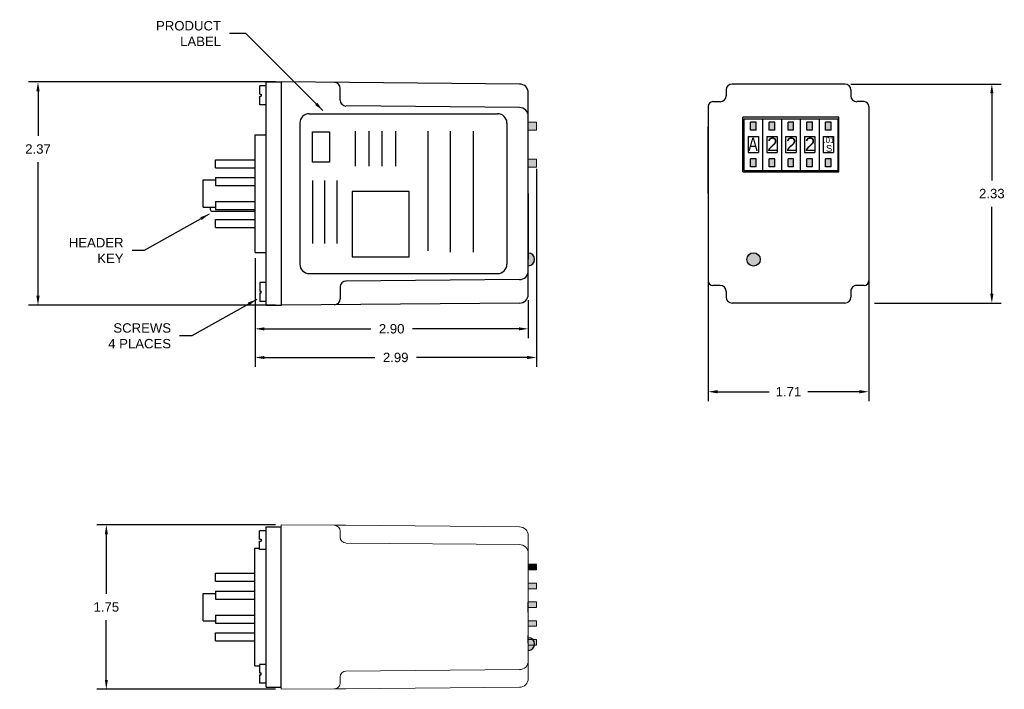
# Model space of a CAD drawing. Extents: x -11.8 to -1.4, y 4.7 to 11.8.
import ezdxf

# ---------------------------------------------------------------- set-up
doc = ezdxf.new("R2010")
doc.units = 0
doc.header["$LTSCALE"] = 0.5
doc.header["$MEASUREMENT"] = 0
doc.header["$PDMODE"] = 2
doc.header["$PDSIZE"] = 0.05
doc.linetypes.add('HIDDEN', pattern=[0.075, 0.05, -0.025])
doc.layers.get('0').update_dxf_attribs({"linetype": 'CONTINUOUS'})
doc.layers.get('DEFPOINTS').update_dxf_attribs({"linetype": 'CONTINUOUS'})
for name, color, linetype in [('ART', 7, 'CONTINUOUS'), ('CUTOUT', 254, 'CONTINUOUS'), ('DIM', 8, 'CONTINUOUS'), ('PARTS', 251, 'CONTINUOUS')]:
    doc.layers.add(name, color=color, linetype=linetype)
doc.styles.get("Standard").update_dxf_attribs({"font": 'ARIAL.TTF'})
doc.dimstyles.get("Standard").update_dxf_attribs({"dimtxt": 0.18, "dimasz": 0.18, "dimexe": 0.18, "dimexo": 0.0625, "dimgap": 0.09, "dimtad": 0, "dimtih": 1, "dimtoh": 1, "dimdec": 4, "dimzin": 0, "dimdsep": 46, "dimtxsty": 'STANDARD', "dimcen": 0.09, "dimadec": 0, "dimazin": 0, "dimtfac": 1, "dimtdec": 4, "dimtofl": 0, "dimtmove": 0, "dimatfit": 3, "dimfxl": 1, "dimtolj": 1, "dimtzin": 0, "dimarcsym": 0})

# ---------------------------------------------------------------- blocks, each defined once
blk = doc.blocks.new('*D1')
at = {"layer": 'DEFPOINTS', "color": 0}
for p in [(-4.515, 9.893), (-2.809, 9.893), (-2.809, 7.848)]:
    blk.add_point(p, dxfattribs=at)
at = {"layer": 'DIM', "color": 0, "lineweight": -2}
for p, q in [((-4.515, 9.83), (-4.515, 7.748)), ((-2.809, 9.83), (-2.809, 7.748)), ((-4.415, 7.848), (-3.868, 7.848)), ((-2.909, 7.848), (-3.457, 7.848))]:
    blk.add_line(p, q, dxfattribs=at)
at = {"layer": 'DIM', "color": 0}
for points in [[(-4.415, 7.865), (-4.415, 7.831), (-4.515, 7.848)], [(-2.909, 7.831), (-2.909, 7.865), (-2.809, 7.848)]]:
    blk.add_solid(points, dxfattribs=at)
at = {"layer": 'DIM', "color": 0, "insert": (-3.662, 7.848), "char_height": 0.1, "attachment_point": 5}
blk.add_mtext('\\A1;1.71', dxfattribs=at)
blk = doc.blocks.new('*D2')
at = {"layer": 'DEFPOINTS', "color": 0}
for p in [(-3.062, 11.12), (-2.809, 8.79), (-1.501, 8.79)]:
    blk.add_point(p, dxfattribs=at)
at = {"layer": 'DIM', "color": 0, "lineweight": -2}
for p, q in [((-3, 11.12), (-1.401, 11.12)), ((-1.501, 11.02), (-1.501, 10.096)), ((-1.501, 8.89), (-1.501, 9.814)), ((-2.747, 8.79), (-1.401, 8.79))]:
    blk.add_line(p, q, dxfattribs=at)
at = {"layer": 'DIM', "color": 0}
for points in [[(-1.484, 11.02), (-1.518, 11.02), (-1.501, 11.12)], [(-1.518, 8.89), (-1.484, 8.89), (-1.501, 8.79)]]:
    blk.add_solid(points, dxfattribs=at)
at = {"layer": 'DIM', "color": 0, "insert": (-1.501, 9.955), "char_height": 0.1, "attachment_point": 5}
blk.add_mtext('\\A1;2.33', dxfattribs=at)
blk = doc.blocks.new('*D3')
at = {"layer": 'DEFPOINTS', "color": 0}
for p in [(-9.052, 6.433), (-10.911, 4.683), (-9.052, 4.683)]:
    blk.add_point(p, dxfattribs=at)
at = {"layer": 'DIM', "color": 0, "lineweight": -2}
for p, q in [((-9.114, 6.433), (-11.011, 6.433)), ((-10.911, 6.333), (-10.911, 5.699)), ((-10.911, 4.783), (-10.911, 5.417)), ((-9.114, 4.683), (-11.011, 4.683))]:
    blk.add_line(p, q, dxfattribs=at)
at = {"layer": 'DIM', "color": 0}
for points in [[(-10.894, 6.333), (-10.927, 6.333), (-10.911, 6.433)], [(-10.927, 4.783), (-10.894, 4.783), (-10.911, 4.683)]]:
    blk.add_solid(points, dxfattribs=at)
at = {"layer": 'DIM', "color": 0, "insert": (-10.911, 5.558), "char_height": 0.1, "attachment_point": 5}
blk.add_mtext('\\A1;1.75', dxfattribs=at)
blk = doc.blocks.new('*D4')
at = {"layer": 'DEFPOINTS', "color": 0}
for p in [(-9.051, 11.143), (-11.637, 8.768), (-9.051, 8.768)]:
    blk.add_point(p, dxfattribs=at)
at = {"layer": 'DIM', "color": 0, "lineweight": -2}
for p, q in [((-9.114, 11.143), (-11.737, 11.143)), ((-11.637, 11.043), (-11.637, 10.57)), ((-11.637, 8.868), (-11.637, 10.288)), ((-9.114, 8.768), (-11.737, 8.768))]:
    blk.add_line(p, q, dxfattribs=at)
at = {"layer": 'DIM', "color": 0}
for points in [[(-11.62, 11.043), (-11.654, 11.043), (-11.637, 11.143)], [(-11.654, 8.868), (-11.62, 8.868), (-11.637, 8.768)]]:
    blk.add_solid(points, dxfattribs=at)
at = {"layer": 'DIM', "color": 0, "insert": (-11.637, 10.429), "char_height": 0.1, "attachment_point": 5}
blk.add_mtext('\\A1;2.37', dxfattribs=at)
blk = doc.blocks.new('*D6')
at = {"layer": 'DEFPOINTS', "color": 0}
for p in [(-9.331, 9.33), (-6.427, 8.884), (-6.427, 8.517)]:
    blk.add_point(p, dxfattribs=at)
at = {"layer": 'DIM', "color": 0, "lineweight": -2}
for p, q in [((-9.331, 9.268), (-9.331, 8.417)), ((-6.427, 8.821), (-6.427, 8.417)), ((-9.231, 8.517), (-8.099, 8.517)), ((-6.527, 8.517), (-7.659, 8.517))]:
    blk.add_line(p, q, dxfattribs=at)
at = {"layer": 'DIM', "color": 0}
for points in [[(-9.231, 8.533), (-9.231, 8.5), (-9.331, 8.517)], [(-6.527, 8.5), (-6.527, 8.533), (-6.427, 8.517)]]:
    blk.add_solid(points, dxfattribs=at)
at = {"layer": 'DIM', "color": 0, "insert": (-7.879, 8.517), "char_height": 0.1, "attachment_point": 5}
blk.add_mtext('\\A1;2.90', dxfattribs=at)
blk = doc.blocks.new('*D16')
at = {"layer": 'DEFPOINTS', "color": 0}
for p in [(-6.34, 10.279), (-9.331, 9.33), (-6.34, 8.212)]:
    blk.add_point(p, dxfattribs=at)
at = {"layer": 'DIM', "color": 0, "lineweight": -2}
for p, q in [((-6.34, 10.217), (-6.34, 8.112)), ((-9.331, 9.268), (-9.331, 8.112)), ((-9.231, 8.212), (-8.056, 8.212)), ((-6.44, 8.212), (-7.615, 8.212))]:
    blk.add_line(p, q, dxfattribs=at)
at = {"layer": 'DIM', "color": 0}
for points in [[(-9.231, 8.229), (-9.231, 8.195), (-9.331, 8.212)], [(-6.44, 8.195), (-6.44, 8.229), (-6.34, 8.212)]]:
    blk.add_solid(points, dxfattribs=at)
at = {"layer": 'DIM', "color": 0, "insert": (-7.836, 8.212), "char_height": 0.1, "attachment_point": 5}
blk.add_mtext('\\A1;2.99', dxfattribs=at)

msp = doc.modelspace()

# ---------------------------------------------------------------- hatches: boundary and pattern name
for color, points in [(256, [(-6.427, 9.322), (-6.427, 9.255), (-6.427, 9.188, 1)]), (250, [(-4.1, 9.255, 1), (-3.966, 9.255, 1)])]:
    msp.add_hatch(color=color).paths.add_polyline_path(points)
at = {"layer": 'DIM'}
h = msp.add_hatch(color=18, dxfattribs=at)
h.paths.add_polyline_path([(-6.34, 10.236), (-6.34, 10.323), (-6.427, 10.323), (-6.427, 10.236)])
h.paths.add_polyline_path([(-6.34, 10.63), (-6.34, 10.716), (-6.427, 10.716), (-6.427, 10.63)])
msp.add_hatch(color=18, dxfattribs=at).paths.add_polyline_path([(-6.34, 5.954), (-6.34, 6.013), (-6.427, 6.013), (-6.427, 5.954)])
h = msp.add_hatch(color=18, dxfattribs=at)
h.paths.add_polyline_path([(-6.34, 5.153), (-6.34, 5.212), (-6.427, 5.212), (-6.427, 5.179, -0.231374), (-6.374, 5.153)])
h.paths.add_polyline_path([(-6.34, 5.353), (-6.34, 5.412), (-6.427, 5.412), (-6.427, 5.353)])
h.paths.add_polyline_path([(-6.34, 5.553), (-6.34, 5.612), (-6.427, 5.612), (-6.427, 5.558), (-6.427, 5.553)])
h.paths.add_polyline_path([(-6.34, 5.753), (-6.34, 5.813), (-6.427, 5.813), (-6.427, 5.753)])
h = msp.add_hatch(color=18, dxfattribs=at)
h.paths.add_polyline_path([(-6.38, 5.212, 0.197337), (-6.427, 5.231), (-6.427, 5.212)])
h.paths.add_polyline_path([(-6.361, 5.153, 0.245568), (-6.38, 5.212), (-6.427, 5.212), (-6.427, 5.153)])
h.paths.add_polyline_path([(-6.427, 5.097, 0.364758), (-6.361, 5.153), (-6.427, 5.153), (-6.427, 5.135)])
at = {"layer": 'PARTS'}
h = msp.add_hatch(color=250, dxfattribs=at)
h.paths.add_polyline_path([(-4.007, 10.629), (-4.007, 10.714), (-4.067, 10.714), (-4.067, 10.629)])
h.paths.add_polyline_path([(-3.807, 10.629), (-3.807, 10.714), (-3.867, 10.714), (-3.867, 10.629)])
h.paths.add_polyline_path([(-3.607, 10.629), (-3.607, 10.714), (-3.667, 10.714), (-3.667, 10.629)])
h.paths.add_polyline_path([(-3.407, 10.629), (-3.407, 10.714), (-3.467, 10.714), (-3.467, 10.629)])
h.paths.add_polyline_path([(-3.207, 10.629), (-3.207, 10.714), (-3.267, 10.714), (-3.267, 10.629)])
h.paths.add_polyline_path([(-3.207, 10.239), (-3.207, 10.324), (-3.267, 10.324), (-3.267, 10.239)])
h.paths.add_polyline_path([(-3.407, 10.239), (-3.407, 10.324), (-3.467, 10.324), (-3.467, 10.239)])
h.paths.add_polyline_path([(-3.607, 10.239), (-3.607, 10.324), (-3.667, 10.324), (-3.667, 10.239)])
h.paths.add_polyline_path([(-3.807, 10.239), (-3.807, 10.324), (-3.867, 10.324), (-3.867, 10.239)])
h.paths.add_polyline_path([(-4.007, 10.239), (-4.007, 10.324), (-4.067, 10.324), (-4.067, 10.239)])

# ---------------------------------------------------------------- linework, layer by layer
for p, q in [((-9.212, 11.101), (-9.281, 11.101)), ((-9.281, 11.011), (-9.281, 11.101)), ((-9.211, 8.768), (-9.211, 11.143)), ((-9.211, 11.143), (-9.051, 11.143)), ((-6.52, 11.12), (-9.051, 11.143)), ((-6.52, 11.12), (-9.051, 11.143)), ((-9.051, 8.768), (-9.051, 11.143)), ((-3.062, 11.12), (-4.262, 11.12)), ((-3.662, 11.12), (-4.042, 11.12)), ((-9.281, 11.011), (-9.266, 11.011)), ((-9.281, 10.991), (-9.266, 10.991)), ((-9.281, 10.901), (-9.281, 10.991)), ((-9.266, 11.011), (-9.266, 10.991)), ((-8.426, 10.949), (-8.426, 11.075)), ((-8.426, 10.949), (-8.426, 11.075)), ((-6.427, 8.884), (-6.427, 11.027)), ((-6.427, 8.884), (-6.427, 11.027)), ((-4.325, 11.058), (-4.325, 10.995)), ((-3, 11.058), (-3, 10.995)), ((-9.212, 10.901), (-9.281, 10.901)), ((-6.52, 10.87), (-8.364, 10.887)), ((-6.52, 10.87), (-8.364, 10.887)), ((-4.515, 10.883), (-4.515, 9.028)), ((-4.465, 10.933), (-4.387, 10.933)), ((-2.859, 10.933), (-2.937, 10.933)), ((-2.809, 10.883), (-2.809, 9.028)), ((-6.427, 10.665), (-6.427, 10.732)), ((-9.331, 9.33), (-9.331, 10.58)), ((-9.331, 10.58), (-9.211, 10.58)), ((-6.427, 9.955), (-6.427, 10.665)), ((-4.515, 9.955), (-4.515, 10.665)), ((-9.751, 10.315), (-9.331, 10.315)), ((-9.751, 10.23), (-9.751, 10.315)), ((-9.751, 10.23), (-9.331, 10.23)), ((-9.881, 9.81), (-9.881, 10.1)), ((-9.881, 10.1), (-9.751, 10.1)), ((-9.751, 10.125), (-9.331, 10.125)), ((-9.751, 10.125), (-9.751, 10.04)), ((-9.751, 10.04), (-9.331, 10.04)), ((-6.427, 9.955), (-6.427, 9.285)), ((-4.515, 9.955), (-4.515, 9.285)), ((-4.515, 9.955), (-4.515, 9.285)), ((-9.751, 9.87), (-9.331, 9.87)), ((-9.751, 9.87), (-9.751, 9.785)), ((-9.881, 9.81), (-9.751, 9.81)), ((-9.806, 9.81), (-9.806, 9.787)), ((-9.786, 9.767), (-9.332, 9.767)), ((-9.751, 9.785), (-9.331, 9.785)), ((-9.751, 9.68), (-9.331, 9.68)), ((-9.751, 9.595), (-9.751, 9.68)), ((-9.751, 9.595), (-9.331, 9.595)), ((-9.331, 9.33), (-9.211, 9.33)), ((-6.427, 9.255), (-6.427, 9.322)), ((-9.212, 9.009), (-9.281, 9.009)), ((-9.281, 9.009), (-9.281, 8.919)), ((-6.52, 9.04), (-8.364, 9.024)), ((-6.52, 9.04), (-8.364, 9.024)), ((-6.512, 9.013), (-6.512, 9.013)), ((-9.281, 8.919), (-9.266, 8.919)), ((-9.281, 8.899), (-9.266, 8.899)), ((-9.281, 8.899), (-9.281, 8.809)), ((-9.266, 8.899), (-9.266, 8.919)), ((-8.426, 8.962), (-8.426, 8.835)), ((-8.426, 8.962), (-8.426, 8.835)), ((-4.387, 8.978), (-4.465, 8.978)), ((-4.325, 8.915), (-4.325, 8.853)), ((-3, 8.915), (-3, 8.853)), ((-2.859, 8.978), (-2.937, 8.978)), ((-9.212, 8.809), (-9.281, 8.809)), ((-6.52, 8.79), (-9.051, 8.768)), ((-6.52, 8.79), (-9.051, 8.768)), ((-3.062, 8.79), (-4.262, 8.79)), ((-3.662, 8.79), (-3.767, 8.79)), ((-9.211, 8.768), (-9.051, 8.768)), ((-9.212, 4.705), (-9.212, 6.411)), ((-9.212, 6.411), (-9.052, 6.411)), ((-9.052, 4.705), (-9.052, 6.411)), ((-9.282, 6.279), (-9.282, 6.369)), ((-9.213, 6.369), (-9.282, 6.369)), ((-9.282, 6.279), (-9.266, 6.279)), ((-9.266, 6.279), (-9.266, 6.259)), ((-9.332, 4.933), (-9.332, 6.183)), ((-9.332, 6.183), (-9.282, 6.183)), ((-9.282, 6.259), (-9.266, 6.259)), ((-9.282, 6.169), (-9.282, 6.259)), ((-9.213, 6.169), (-9.282, 6.169)), ((-9.752, 5.918), (-9.332, 5.918)), ((-9.752, 5.833), (-9.752, 5.918)), ((-9.752, 5.833), (-9.332, 5.833)), ((-9.882, 5.413), (-9.882, 5.703)), ((-9.882, 5.703), (-9.752, 5.703)), ((-9.752, 5.728), (-9.332, 5.728)), ((-9.752, 5.728), (-9.752, 5.643)), ((-9.752, 5.643), (-9.332, 5.643)), ((-6.427, 5.505), (-6.427, 5.61)), ((-9.752, 5.473), (-9.332, 5.473)), ((-9.752, 5.473), (-9.752, 5.388)), ((-9.882, 5.413), (-9.752, 5.413)), ((-9.752, 5.388), (-9.332, 5.388)), ((-9.752, 5.283), (-9.332, 5.283)), ((-9.752, 5.198), (-9.752, 5.283)), ((-6.427, 5.188), (-6.427, 5.255)), ((-6.427, 5.174), (-6.427, 5.241)), ((-9.752, 5.198), (-9.332, 5.198)), ((-9.052, 4.705), (-9.052, 5.078)), ((-9.332, 4.933), (-9.282, 4.933)), ((-9.282, 4.947), (-9.282, 4.857)), ((-9.213, 4.947), (-9.282, 4.947)), ((-9.282, 4.857), (-9.266, 4.857)), ((-9.282, 4.837), (-9.282, 4.747)), ((-9.282, 4.837), (-9.266, 4.837)), ((-9.266, 4.837), (-9.266, 4.857)), ((-9.213, 4.747), (-9.282, 4.747)), ((-9.212, 4.705), (-9.052, 4.705))]:
    msp.add_line(p, q)
at = {"color": 7, "linetype": 'Continuous', "lineweight": 15}
for p, q in [((-6.427, 10.791), (-6.427, 10.161)), ((-6.427, 10.791), (-6.427, 10.161)), ((-6.34, 10.716), (-6.427, 10.716)), ((-6.34, 10.63), (-6.34, 10.716)), ((-6.34, 10.63), (-6.427, 10.63)), ((-6.34, 10.323), (-6.427, 10.323)), ((-6.34, 10.323), (-6.34, 10.236)), ((-6.34, 10.236), (-6.427, 10.236)), ((-8.489, 6.428), (-9.052, 6.433)), ((-9.052, 6.308), (-9.052, 6.433)), ((-8.365, 6.427), (-8.489, 6.428)), ((-8.365, 6.427), (-6.52, 6.411)), ((-9.052, 6.308), (-9.052, 4.808)), ((-8.427, 6.365), (-8.427, 6.308)), ((-8.427, 6.308), (-8.427, 6.302)), ((-6.427, 6.317), (-6.427, 6.308)), ((-6.427, 6.308), (-6.427, 6.129)), ((-8.365, 6.239), (-6.52, 6.223)), ((-6.427, 6.129), (-6.427, 4.986)), ((-6.34, 6.013), (-6.427, 6.013)), ((-6.34, 5.954), (-6.34, 6.013)), ((-6.34, 5.954), (-6.427, 5.954)), ((-6.427, 5.883), (-6.427, 5.683)), ((-6.34, 5.813), (-6.427, 5.813)), ((-6.34, 5.813), (-6.427, 5.813)), ((-6.34, 5.753), (-6.34, 5.813)), ((-6.34, 5.753), (-6.34, 5.813)), ((-6.34, 5.753), (-6.427, 5.753)), ((-6.34, 5.753), (-6.427, 5.753)), ((-6.34, 5.612), (-6.427, 5.612)), ((-6.34, 5.553), (-6.427, 5.553)), ((-6.34, 5.553), (-6.34, 5.612)), ((-6.427, 5.483), (-6.427, 5.283)), ((-6.34, 5.412), (-6.427, 5.412)), ((-6.34, 5.353), (-6.427, 5.353)), ((-6.34, 5.353), (-6.34, 5.412)), ((-6.427, 5.335), (-6.427, 5.135)), ((-6.34, 5.212), (-6.427, 5.212)), ((-6.34, 5.153), (-6.427, 5.153)), ((-6.34, 5.153), (-6.34, 5.212)), ((-6.427, 4.986), (-6.427, 4.808)), ((-8.427, 4.814), (-8.427, 4.808)), ((-6.52, 4.892), (-8.365, 4.876)), ((-9.052, 4.683), (-9.052, 4.808)), ((-8.427, 4.808), (-8.427, 4.75)), ((-6.427, 4.808), (-6.427, 4.799)), ((-8.489, 4.688), (-9.052, 4.683)), ((-8.489, 4.688), (-8.365, 4.689)), ((-6.52, 4.705), (-8.365, 4.689))]:
    msp.add_line(p, q, dxfattribs=at)
at = {"color": 7, "linetype": 'HIDDEN', "lineweight": 0}
msp.add_line((-9.052, 6.155), (-9.052, 4.961), dxfattribs=at)
for centre, radius, start, end in [((-8.489, 11.075), 0.0625, 0, 89.5), ((-6.521, 11.027), 0.0937, 0, 89.5), ((-6.521, 11.027), 0.0937, 0, 89.5), ((-4.262, 11.058), 0.0625, 90, 180), ((-3.062, 11.058), 0.0625, 0, 90), ((-4.387, 10.995), 0.0625, 270, 0), ((-2.937, 10.995), 0.0625, 180, 270), ((-8.364, 10.949), 0.0625, 180, 269.5), ((-8.364, 10.949), 0.0625, 180, 269.5), ((-4.465, 10.883), 0.05, 90, 180), ((-2.859, 10.883), 0.05, 0, 90), ((-6.521, 10.777), 0.0937, 0, 89.5), ((-6.521, 10.777), 0.0937, 0, 89.5), ((-9.786, 9.787), 0.02, 180, 270), ((-6.427, 9.255), 0.067, 270, 90), ((-6.521, 9.134), 0.0937, 270.5, 0), ((-6.521, 9.134), 0.0937, 270.5, 0), ((-8.364, 8.962), 0.0625, 90.5, 180), ((-8.364, 8.962), 0.0625, 90.5, 180), ((-4.465, 9.028), 0.05, 180, 270), ((-2.859, 9.028), 0.05, 270, 0), ((-4.387, 8.915), 0.0625, 0, 90), ((-2.937, 8.915), 0.0625, 89.9322, 180), ((-8.489, 8.835), 0.0625, 270.5, 0), ((-8.489, 8.835), 0.0625, 270.5, 0), ((-6.521, 8.884), 0.0937, 270.5, 0), ((-6.521, 8.884), 0.0937, 270.5, 0), ((-4.262, 8.853), 0.0625, 180, 270), ((-3.062, 8.853), 0.0625, 270, 0), ((-6.427, 5.164), 0.067, 270, 90)]:
    msp.add_arc(centre, radius, start, end)
at = {"color": 7, "linetype": 'Continuous', "lineweight": 15}
for centre, radius, start, end in [((-8.489, 6.365), 0.0625, 0, 89.5), ((-6.521, 6.317), 0.094, 0, 89.5), ((-8.364, 6.302), 0.0625, 180, 269.5), ((-6.521, 6.129), 0.094, 0, 89.5), ((-6.521, 4.986), 0.094, 270.5, 0), ((-8.364, 4.814), 0.0625, 90.5, 180), ((-8.489, 4.75), 0.0625, 270.5, 0), ((-6.521, 4.799), 0.094, 270.5, 0)]:
    msp.add_arc(centre, radius, start, end, dxfattribs=at)
at = {"layer": 'ART'}
for p, q in [((-8.754, 10.805), (-6.754, 10.805)), ((-8.854, 10.705), (-8.854, 9.205)), ((-6.654, 10.705), (-6.654, 9.205)), ((-8.268, 10.62), (-8.268, 10.246)), ((-8.123, 10.62), (-8.123, 10.246)), ((-7.983, 10.62), (-7.983, 10.246)), ((-7.839, 10.62), (-7.839, 10.246)), ((-7.493, 10.62), (-7.493, 9.348)), ((-7.256, 10.62), (-7.256, 9.333)), ((-7.013, 10.62), (-7.013, 9.333)), ((-8.721, 10.093), (-8.721, 9.425)), ((-8.592, 10.093), (-8.592, 9.425)), ((-8.46, 10.093), (-8.46, 9.425)), ((-8.754, 9.105), (-6.754, 9.105))]:
    msp.add_line(p, q, dxfattribs=at)
for points in [[(-8.72, 10.613), (-8.54, 10.613), (-8.54, 10.289), (-8.72, 10.289)], [(-7.693, 9.978), (-8.299, 9.978), (-8.299, 9.281), (-7.693, 9.281)]]:
    msp.add_lwpolyline(points, close=True, dxfattribs=at)
for centre, start, end in [((-8.754, 10.705), 90, 180), ((-6.754, 10.705), 0, 90), ((-8.754, 9.205), 180, 270), ((-6.754, 9.205), 270, 0)]:
    msp.add_arc(centre, 0.1, start, end, dxfattribs=at)
at = {"layer": 'CUTOUT', "color": 250}
for p, q in [((-3.128, 10.767), (-4.147, 10.767)), ((-4.147, 10.186), (-4.147, 10.767)), ((-3.128, 10.186), (-3.128, 10.767)), ((-4.147, 10.186), (-3.128, 10.186))]:
    msp.add_line(p, q, dxfattribs=at)
msp.add_circle((-4.033, 9.255), 0.0705, dxfattribs=at)
at = {"layer": 'DIM'}
for q in [(-6.427, 10.476), (-6.427, 9.255)]:
    msp.add_line((-6.427, 9.955), q, dxfattribs=at)
at = {"layer": 'PARTS', "color": 250}
for p, q in [((-4.137, 10.752), (-4.137, 10.201)), ((-4.137, 10.752), (-3.137, 10.752)), ((-4.067, 10.629), (-4.067, 10.714)), ((-4.007, 10.714), (-4.067, 10.714)), ((-4.007, 10.629), (-4.007, 10.714)), ((-3.937, 10.752), (-3.937, 10.201)), ((-3.867, 10.629), (-3.867, 10.714)), ((-3.807, 10.714), (-3.867, 10.714)), ((-3.807, 10.629), (-3.807, 10.714)), ((-3.737, 10.752), (-3.737, 10.201)), ((-3.667, 10.629), (-3.667, 10.714)), ((-3.607, 10.714), (-3.667, 10.714)), ((-3.607, 10.629), (-3.607, 10.714)), ((-3.537, 10.752), (-3.537, 10.201)), ((-3.467, 10.629), (-3.467, 10.714)), ((-3.407, 10.714), (-3.467, 10.714)), ((-3.407, 10.629), (-3.407, 10.714)), ((-3.337, 10.752), (-3.337, 10.201)), ((-3.267, 10.629), (-3.267, 10.714)), ((-3.207, 10.714), (-3.267, 10.714)), ((-3.207, 10.629), (-3.207, 10.714)), ((-3.137, 10.752), (-3.137, 10.201)), ((-4.007, 10.629), (-4.067, 10.629)), ((-3.807, 10.629), (-3.867, 10.629)), ((-3.607, 10.629), (-3.667, 10.629)), ((-3.407, 10.629), (-3.467, 10.629)), ((-3.207, 10.629), (-3.267, 10.629)), ((-4.092, 10.562), (-3.982, 10.562)), ((-4.092, 10.562), (-4.092, 10.392)), ((-3.982, 10.562), (-3.982, 10.392)), ((-3.892, 10.562), (-3.892, 10.392)), ((-3.892, 10.562), (-3.782, 10.562)), ((-3.782, 10.562), (-3.782, 10.392)), ((-3.692, 10.562), (-3.582, 10.562)), ((-3.692, 10.562), (-3.692, 10.392)), ((-3.582, 10.562), (-3.582, 10.392)), ((-3.492, 10.562), (-3.382, 10.562)), ((-3.492, 10.562), (-3.492, 10.392)), ((-3.382, 10.562), (-3.382, 10.392)), ((-3.292, 10.562), (-3.292, 10.392)), ((-3.292, 10.562), (-3.182, 10.562)), ((-3.182, 10.562), (-3.182, 10.392)), ((-4.092, 10.392), (-3.982, 10.392)), ((-3.892, 10.392), (-3.782, 10.392)), ((-3.692, 10.392), (-3.582, 10.392)), ((-3.492, 10.392), (-3.382, 10.392)), ((-3.292, 10.392), (-3.182, 10.392)), ((-4.007, 10.324), (-4.067, 10.324)), ((-4.067, 10.239), (-4.067, 10.324)), ((-4.007, 10.239), (-4.007, 10.324)), ((-3.807, 10.324), (-3.867, 10.324)), ((-3.867, 10.239), (-3.867, 10.324)), ((-3.807, 10.239), (-3.807, 10.324)), ((-3.607, 10.324), (-3.667, 10.324)), ((-3.667, 10.239), (-3.667, 10.324)), ((-3.607, 10.239), (-3.607, 10.324)), ((-3.407, 10.324), (-3.467, 10.324)), ((-3.467, 10.239), (-3.467, 10.324)), ((-3.407, 10.239), (-3.407, 10.324)), ((-3.207, 10.324), (-3.267, 10.324)), ((-3.267, 10.239), (-3.267, 10.324)), ((-3.207, 10.239), (-3.207, 10.324)), ((-4.137, 10.201), (-3.137, 10.201)), ((-4.007, 10.239), (-4.067, 10.239)), ((-3.807, 10.239), (-3.867, 10.239)), ((-3.607, 10.239), (-3.667, 10.239)), ((-3.407, 10.239), (-3.467, 10.239)), ((-3.207, 10.239), (-3.267, 10.239))]:
    msp.add_line(p, q, dxfattribs=at)

# ---------------------------------------------------------------- texts
at = {"layer": 'DEFPOINTS', "char_height": 0.1, "attachment_point": 6}
for s, insert in [('PRODUCT\\PLABEL', (-9.692, 11.657)), ('\\A1;HEADER\\PKEY', (-10.728, 9.35)), ('SCREWS\\P4 PLACES', (-10.223, 8.442))]:
    msp.add_mtext(s, dxfattribs=dict(at, insert=insert))
at = {"layer": 'PARTS', "color": 250, "width": 0.75}
msp.add_text('A', height=0.144, dxfattribs=at).set_placement((-4.089, 10.407))
at = {"layer": 'PARTS', "color": 250}
for s, height, p in [('2', 0.144, (-3.889, 10.407)), ('2', 0.144, (-3.689, 10.407)), ('2', 0.144, (-3.489, 10.407)), ('.01', 0.0616, (-3.292, 10.493)), ('S', 0.072, (-3.264, 10.4))]:
    msp.add_text(s, height=height, dxfattribs=at).set_placement(p)

# ---------------------------------------------------------------- dimensions: what is measured, and where the dimension line sits
at = {"layer": 'DIM'}
for base, p1, p2, picture, middle in [((-11.637, 8.7681), (-9.0512, 11.1425), (-9.0512, 8.7681), '*D4', (-11.637, 10.4288)), ((-1.501, 8.79), (-3.062, 11.12), (-2.809, 8.79), '*D2', (-1.501, 9.955)), ((-10.911, 4.683), (-9.052, 6.433), (-9.052, 4.683), '*D3', (-10.911, 5.558))]:
    dim = msp.add_linear_dim(base=base, p1=p1, p2=p2, angle=90, dimstyle='STANDARD', override={"dimtxt": 0.1, "dimasz": 0.1, "dimexe": 0.1, "dimdec": 2, "dimtdec": 3}, dxfattribs=at)
    dim.commit()
    dim.dimension.update_dxf_attribs({"geometry": picture, "text_midpoint": middle, "dimtype": 160})
for base, p1, p2, picture, middle in [((-6.34, 8.212), (-9.331, 9.33), (-6.34, 10.279), '*D16', (-7.836, 8.212)), ((-2.809, 7.848), (-4.515, 9.893), (-2.809, 9.893), '*D1', (-3.662, 7.848)), ((-6.427, 8.517), (-9.331, 9.33), (-6.427, 8.884), '*D6', (-7.879, 8.517))]:
    dim = msp.add_linear_dim(base=base, p1=p1, p2=p2, dimstyle='STANDARD', override={"dimtxt": 0.1, "dimasz": 0.1, "dimexe": 0.1, "dimdec": 2, "dimtdec": 3}, dxfattribs=at)
    dim.commit()
    dim.dimension.update_dxf_attribs({"geometry": picture, "text_midpoint": middle})

# ---------------------------------------------------------------- leaders
at = {"layer": 'DEFPOINTS', "annotation_type": 0, "has_hookline": 1, "hookline_direction": 1}
for points, text_width in [([(-8.609, 10.838), (-9.429, 11.657), (-9.602, 11.657)], 0.677), ([(-9.818, 9.738), (-10.508, 9.35), (-10.638, 9.35)], 0.569), ([(-9.313, 8.83), (-10.003, 8.442), (-10.133, 8.442)], 0.658)]:
    msp.add_leader(points, dimstyle='STANDARD', override={"dimtxt": 0.1, "dimasz": 0.1, "dimexe": 0.1, "dimdec": 3, "dimtdec": 3}, dxfattribs=dict(at, text_width=text_width))

doc.saveas('drawing.dxf')
